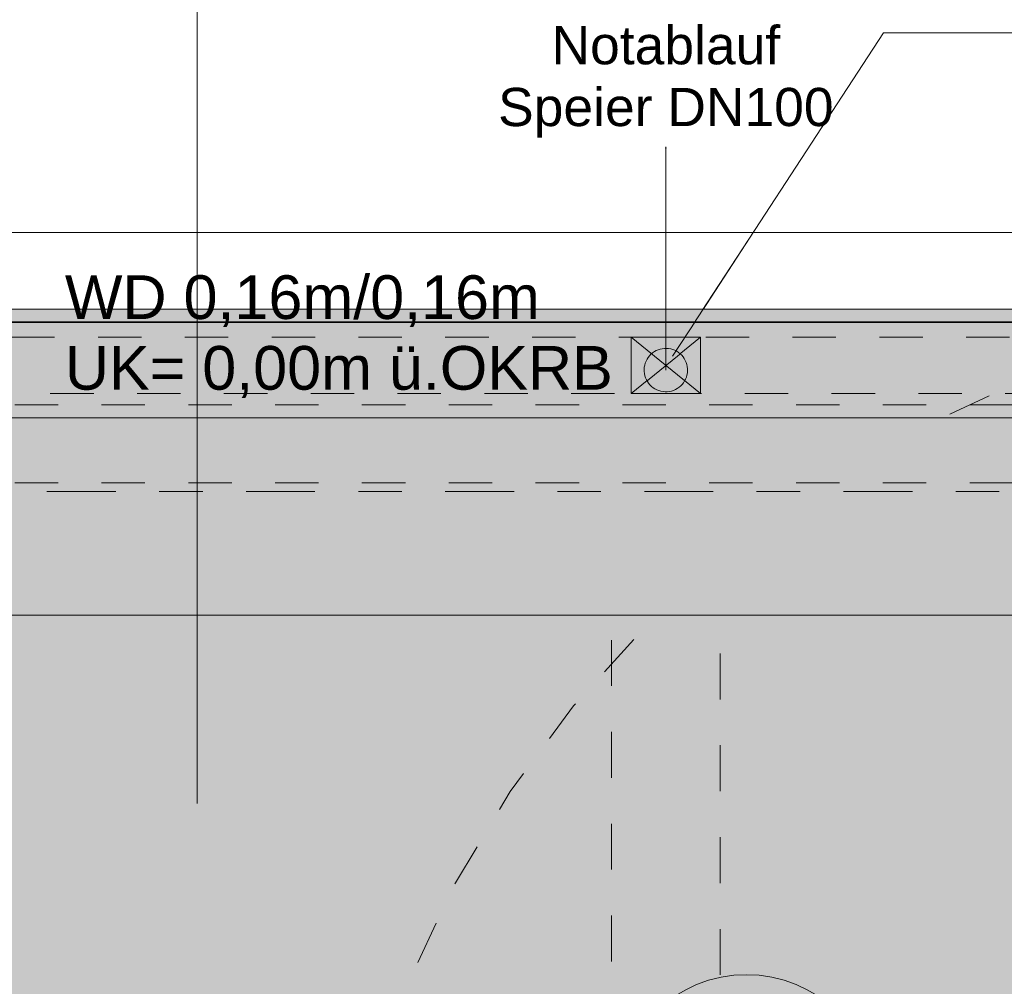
# Model space of a CAD drawing. Header units: metres. Extents: x -180 to 4, y -50 to 6.
# Tile 74 of 256: x -165.51 to -163.24, y -1.59 to 0.64. Entities that reach past the tile are written whole.
import ezdxf

# ---------------------------------------------------------------- set-up
doc = ezdxf.new("R2010")
doc.units = ezdxf.units.M
doc.header["$LTSCALE"] = 0.05
doc.header["$PDMODE"] = 1
doc.header["$PDSIZE"] = -2
for name, pattern in [('Linienart-1', [2.116328, 1.058164, -1.058164]), ('Linienart-20', [2.116531, 1.058062, -1.058469]), ('Linienart-34', [4.233, 2.116, -2.117]), ('Linienart-53', [5.291531, 3.175, -1.058062, 0.352704, -0.705764]), ('VW-01 Strichlinie kurz', [1.999894, 0.999947, -0.999947])]:
    doc.linetypes.add(name, pattern=pattern)
for name, color, linetype, lineweight, true_color in [('30 -33 Aussenwände- 7 Fassade_ Elemente', 7, 'Continuous', 9, 0x00aacc), ('30 -34 Innenwände- 11 Durchbruch', 4, 'Continuous', 9, 0x00ffff), ('30 -35 Decken- 1 Konstruktion-Träger- Stahlbeton', 7, 'Continuous', 13, 0x33aa00), ('30 -36 Dächer- 1 Konstruktion', 7, 'Continuous', 35, 0x6666cc), ('30 -36 Dächer- 3 Dachbeläge', 7, 'Continuous', 15, 0x9999ff), ('30 -36 Dächer- 3 Dachbeläge Gründach', 250, 'Continuous', 9, 0x333333), ('70 -72 Beschriftung- 1 Beschriftung allgemein', 7, 'Continuous', 9, 0xff6633), ('70 -72 Beschriftung- 7 Detailverweise', 7, 'Continuous', 9, 0x00dd00), ('CW-Unsichtbar', 7, 'Continuous', 9, 0x599559)]:
    doc.layers.add(name, color=color, linetype=linetype, lineweight=lineweight, true_color=true_color)
for name, color, linetype, lineweight in [('30 -36 Dächer- 9 Sonstiges zur KG360', 7, 'VW-01 Strichlinie kurz', 9), ('40 -41 Abwasser_Wasser_Gas- 2 Wasser-1', 7, 'Continuous', 15), ('60- 61 allgemeine Ausstattung- 4 Terrassen', 7, 'Continuous', 9), ('70 -71 Achsen- 1 Gebäudeachsen', 7, 'Linienart-53', 18), ('70 -73 Bauteildarst.- 2 verdeckt 0.15', 7, 'Linienart-34', 15), ('Keine', 7, 'Continuous', 9)]:
    doc.layers.add(name, color=color, linetype=linetype, lineweight=lineweight)
doc.styles.add('Arial', font='arial.ttf')

# ---------------------------------------------------------------- blocks, each defined once
blk = doc.blocks.new('Gruppe-1048')
at = {"color": 255, "linetype": 'Continuous', "lineweight": 5, "transparency": 33554687}
blk.add_wipeout([(-175.811, -0.057), (-159.831, -0.057), (-159.831, -8.697), (-175.811, -8.697)], dxfattribs=at).dxf.layer = '30 -36 Dächer- 1 Konstruktion'
at = {"layer": '30 -36 Dächer- 1 Konstruktion', "color": 7, "linetype": 'Continuous', "lineweight": 5, "transparency": 33554687, "flags": 128}
blk.add_lwpolyline([(-175.811, -0.057), (-159.831, -0.057), (-159.831, -8.697), (-175.811, -8.697)], close=True, dxfattribs=at)
at = {"color": 255, "linetype": 'Continuous', "lineweight": 5, "transparency": 33554687}
blk.add_wipeout([(-175.811, -0.057), (-159.831, -0.057), (-159.831, -8.697), (-175.811, -8.697)], dxfattribs=at).dxf.layer = '30 -36 Dächer- 1 Konstruktion'
at = {"layer": '30 -36 Dächer- 1 Konstruktion', "color": 7, "linetype": 'Continuous', "lineweight": 5, "transparency": 33554687, "flags": 128}
blk.add_lwpolyline([(-175.811, -0.057), (-159.831, -0.057), (-159.831, -8.697), (-175.811, -8.697)], close=True, dxfattribs=at)
at = {"color": 255, "linetype": 'Continuous', "lineweight": 5, "transparency": 33554687}
blk.add_wipeout([(-175.811, -0.057), (-159.831, -0.057), (-159.831, -8.697), (-175.811, -8.697)], dxfattribs=at).dxf.layer = '30 -36 Dächer- 1 Konstruktion'
at = {"layer": '30 -36 Dächer- 1 Konstruktion', "color": 7, "linetype": 'Continuous', "lineweight": 5, "transparency": 33554687, "flags": 128}
blk.add_lwpolyline([(-175.811, -0.057), (-159.831, -0.057), (-159.831, -8.697), (-175.811, -8.697)], close=True, dxfattribs=at)
at = {"color": 255, "linetype": 'Continuous', "lineweight": 5, "transparency": 33554687}
blk.add_wipeout([(-175.811, -0.057), (-159.831, -0.057), (-159.831, -8.697), (-175.811, -8.697)], dxfattribs=at).dxf.layer = '30 -36 Dächer- 1 Konstruktion'
at = {"layer": '30 -36 Dächer- 1 Konstruktion', "color": 7, "linetype": 'Continuous', "lineweight": 5, "transparency": 33554687, "flags": 128}
blk.add_lwpolyline([(-175.811, -0.057), (-159.831, -0.057), (-159.831, -8.697), (-175.811, -8.697)], close=True, dxfattribs=at)
at = {"color": 255, "linetype": 'Continuous', "lineweight": 5, "transparency": 33554687}
blk.add_wipeout([(-175.811, -0.057), (-159.831, -0.057), (-159.831, -8.697), (-175.811, -8.697)], dxfattribs=at).dxf.layer = '30 -36 Dächer- 1 Konstruktion'
at = {"layer": '30 -36 Dächer- 1 Konstruktion', "color": 7, "linetype": 'Continuous', "lineweight": 5, "transparency": 33554687, "flags": 128}
blk.add_lwpolyline([(-175.811, -0.057), (-159.831, -0.057), (-159.831, -8.697), (-175.811, -8.697)], close=True, dxfattribs=at)
blk = doc.blocks.new('Gruppe-4409')
at = {"layer": '30 -35 Decken- 1 Konstruktion-Träger- Stahlbeton', "color": 7, "linetype": 'Linienart-20', "lineweight": 13, "transparency": 33554687}
for p, q in [((-160.421, -0.247), (-167.621, -0.247)), ((-160.421, -0.427), (-167.621, -0.427))]:
    blk.add_line(p, q, dxfattribs=at)
at = {"layer": '30 -35 Decken- 1 Konstruktion-Träger- Stahlbeton', "color": 0, "flags": 1}
for tag in ['IFC_UUID', 'instanceID']:
    blk.add_attdef(tag, (-167.621, -0.427), '', height=0.00018, dxfattribs=at)
blk = doc.blocks.new('_03-OG3_Tragwerk (2D)')
at = {"layer": '30 -36 Dächer- 1 Konstruktion', "flags": 128}
blk.add_lwpolyline([(-175.811, -0.057), (-159.831, -0.057), (-159.831, -8.697), (-175.811, -8.697)], close=True, dxfattribs=at)
at = {"layer": '30 -36 Dächer- 1 Konstruktion', "color": 7, "linetype": 'Continuous', "lineweight": 25, "transparency": 33554687}
for points in [[(-175.811, -0.057), (-175.811, -0.057), (-159.831, -0.057), (-159.831, -0.057), (-175.811, -0.057)], [(-159.831, -8.697), (-159.831, -0.057), (-175.811, -0.057), (-175.811, -8.697), (-159.831, -8.697)], [(-175.811, -8.697), (-175.811, -0.057), (-159.831, -0.057), (-159.831, -8.697), (-175.811, -8.697)]]:
    blk.add_lwpolyline(points, dxfattribs=at)
at = {"layer": '30 -36 Dächer- 1 Konstruktion', "color": 7, "linetype": 'Continuous', "lineweight": 5, "transparency": 33554687}
for points in [[(-175.811, -0.057), (-175.811, -0.057), (-159.831, -0.057), (-159.831, -0.057), (-175.811, -0.057)], [(-159.831, -8.697), (-159.831, -0.057), (-175.811, -0.057), (-175.811, -8.697), (-159.831, -8.697)], [(-175.811, -8.697), (-175.811, -0.057), (-159.831, -0.057), (-159.831, -8.697), (-175.811, -8.697)], [(-175.811, -0.057), (-175.811, -0.057), (-159.831, -0.057), (-159.831, -0.057), (-175.811, -0.057)], [(-159.831, -8.697), (-159.831, -0.057), (-175.811, -0.057), (-175.811, -8.697), (-159.831, -8.697)], [(-175.811, -8.697), (-175.811, -0.057), (-159.831, -0.057), (-159.831, -8.697), (-175.811, -8.697)], [(-175.811, -0.057), (-175.811, -0.057), (-159.831, -0.057), (-159.831, -0.057), (-175.811, -0.057)], [(-159.831, -8.697), (-159.831, -0.057), (-175.811, -0.057), (-175.811, -8.697), (-159.831, -8.697)], [(-175.811, -8.697), (-175.811, -0.057), (-159.831, -0.057), (-159.831, -8.697), (-175.811, -8.697)]]:
    blk.add_lwpolyline(points, dxfattribs=at)
at = {"layer": '30 -36 Dächer- 1 Konstruktion', "color": 7, "linetype": 'Continuous', "lineweight": 13, "transparency": 33554687}
for points in [[(-175.811, -0.057), (-175.811, -0.057), (-159.831, -0.057), (-159.831, -0.057), (-175.811, -0.057)], [(-159.831, -8.697), (-159.831, -0.057), (-175.811, -0.057), (-175.811, -8.697), (-159.831, -8.697)], [(-175.811, -8.697), (-175.811, -0.057), (-159.831, -0.057), (-159.831, -8.697), (-175.811, -8.697)]]:
    blk.add_lwpolyline(points, dxfattribs=at)
at = {"layer": '30 -35 Decken- 1 Konstruktion-Träger- Stahlbeton', "color": 7}
blk.add_blockref('Gruppe-1048', (0, 0), dxfattribs=at)
at = {"layer": '30 -35 Decken- 1 Konstruktion-Träger- Stahlbeton'}
blk.add_blockref('Gruppe-4409', (0, 0), dxfattribs=at)
blk = doc.blocks.new('Gruppe-8881')
at = {"layer": '30 -36 Dächer- 9 Sonstiges zur KG360', "color": 9, "lineweight": 5, "true_color": 0xbababa, "flags": 128}
blk.add_lwpolyline([(-162.301, -0.027), (-162.056, -0.0391), (-161.8133, -0.0751), (-161.5753, -0.1347), (-161.3443, -0.2173), (-161.1225, -0.3222), (-160.9121, -0.4484), (-160.715, -0.5945), (-160.5332, -0.7593), (-160.3685, -0.9411), (-160.2223, -1.1381), (-160.0962, -1.3486), (-159.9913, -1.5703), (-159.9086, -1.8013), (-159.849, -2.0393), (-159.813, -2.282), (-159.801, -2.527), (-159.813, -2.7721), (-159.849, -3.0148), (-159.9086, -3.2528), (-159.9913, -3.4838), (-160.0962, -3.7055), (-160.2223, -3.916), (-160.3685, -4.113), (-160.5332, -4.2948), (-160.715, -4.4596), (-160.9121, -4.6057), (-161.1225, -4.7318), (-161.3443, -4.8367), (-161.5753, -4.9194), (-161.8133, -4.979), (-162.056, -5.015), (-162.301, -5.027), (-162.546, -5.015), (-162.7887, -4.979), (-163.0267, -4.9194), (-163.2577, -4.8367), (-163.4795, -4.7318), (-163.6899, -4.6057), (-163.887, -4.4596), (-164.0688, -4.2948), (-164.2335, -4.113), (-164.3797, -3.916), (-164.5058, -3.7055), (-164.6107, -3.4838), (-164.6934, -3.2528), (-164.753, -3.0148), (-164.789, -2.7721), (-164.801, -2.527), (-164.789, -2.282), (-164.753, -2.0393), (-164.6934, -1.8013), (-164.6107, -1.5703), (-164.5058, -1.3486), (-164.3797, -1.1381), (-164.2335, -0.9411), (-164.0688, -0.7593), (-163.887, -0.5945), (-163.6899, -0.4484), (-163.4795, -0.3222), (-163.2577, -0.2173), (-163.0267, -0.1347), (-162.7887, -0.0751), (-162.546, -0.0391)], close=True, dxfattribs=at)
blk = doc.blocks.new('Gruppe-8882')
at = {"layer": '30 -36 Dächer- 9 Sonstiges zur KG360', "color": 9, "lineweight": 5, "true_color": 0xbababa, "flags": 128}
blk.add_lwpolyline([(-167.821, -0.027), (-167.576, -0.0391), (-167.3333, -0.0751), (-167.0953, -0.1347), (-166.8643, -0.2173), (-166.6425, -0.3222), (-166.4321, -0.4484), (-166.235, -0.5945), (-166.0532, -0.7593), (-165.8885, -0.9411), (-165.7423, -1.1381), (-165.6162, -1.3486), (-165.5113, -1.5703), (-165.4286, -1.8013), (-165.369, -2.0393), (-165.333, -2.282), (-165.321, -2.527), (-165.333, -2.7721), (-165.369, -3.0148), (-165.4286, -3.2528), (-165.5113, -3.4838), (-165.6162, -3.7055), (-165.7423, -3.916), (-165.8885, -4.113), (-166.0532, -4.2948), (-166.235, -4.4596), (-166.4321, -4.6057), (-166.6425, -4.7318), (-166.8643, -4.8367), (-167.0953, -4.9194), (-167.3333, -4.979), (-167.576, -5.015), (-167.821, -5.027), (-168.066, -5.015), (-168.3087, -4.979), (-168.5467, -4.9194), (-168.7777, -4.8367), (-168.9995, -4.7318), (-169.2099, -4.6057), (-169.407, -4.4596), (-169.5888, -4.2948), (-169.7535, -4.113), (-169.8997, -3.916), (-170.0258, -3.7055), (-170.1307, -3.4838), (-170.2134, -3.2528), (-170.273, -3.0148), (-170.309, -2.7721), (-170.321, -2.527), (-170.309, -2.282), (-170.273, -2.0393), (-170.2134, -1.8013), (-170.1307, -1.5703), (-170.0258, -1.3486), (-169.8997, -1.1381), (-169.7535, -0.9411), (-169.5888, -0.7593), (-169.407, -0.5945), (-169.2099, -0.4484), (-168.9995, -0.3222), (-168.7777, -0.2173), (-168.5467, -0.1347), (-168.3087, -0.0751), (-168.066, -0.0391)], close=True, dxfattribs=at)
blk = doc.blocks.new('Gruppe-8899')
at = {"layer": '70 -72 Beschriftung- 1 Beschriftung allgemein', "linetype": 'Continuous', "lineweight": 0}
blk.add_hatch(color=30, dxfattribs=at).paths.add_polyline_path([(-164.0218, 0.3446), (-164.021, 0.3476), (-164.0202, 0.3446)])
at = {"layer": '70 -72 Beschriftung- 1 Beschriftung allgemein', "lineweight": 5, "flags": 128}
blk.add_lwpolyline([(-164.0218, 0.3446), (-164.021, 0.3476), (-164.0202, 0.3446)], close=True, dxfattribs=at)
at = {"layer": '70 -72 Beschriftung- 1 Beschriftung allgemein', "insert": (-164.021, 0.6257), "char_height": 0.088103, "attachment_point": 2, "line_spacing_factor": 0.969685, "style": 'Arial'}
blk.add_mtext('Notablauf\\PSpeier DN100', dxfattribs=at)
at = {"color": 255}
blk.add_wipeout([(-163.9777, -0.192), (-163.9804, -0.1962), (-163.9834, -0.2), (-163.9868, -0.2035), (-163.9906, -0.2067), (-163.9946, -0.2095), (-163.9989, -0.2119), (-164.0034, -0.2138), (-164.0081, -0.2153), (-164.0129, -0.2164), (-164.0177, -0.2169), (-164.0226, -0.217), (-164.0275, -0.2166), (-164.0324, -0.2157), (-164.0371, -0.2144), (-164.0416, -0.2126), (-164.046, -0.2103), (-164.0501, -0.2077), (-164.054, -0.2046), (-164.0575, -0.2012), (-164.0607, -0.1975), (-164.0635, -0.1934), (-164.0658, -0.1892), (-164.0678, -0.1847), (-164.0693, -0.18), (-164.0703, -0.1752), (-164.0709, -0.1703), (-164.071, -0.1654), (-164.0706, -0.1605), (-164.0697, -0.1557), (-164.0683, -0.151), (-164.0665, -0.1464), (-164.0643, -0.142), (-164.0616, -0.1379), (-164.0586, -0.1341), (-164.0552, -0.1305), (-164.0514, -0.1274), (-164.0474, -0.1246), (-164.0431, -0.1222), (-164.0386, -0.1202), (-164.0339, -0.1187), (-164.0291, -0.1177), (-164.0243, -0.1171), (-164.0194, -0.1171), (-164.0145, -0.1175), (-164.0096, -0.1183), (-164.0049, -0.1197), (-164.0004, -0.1215), (-163.996, -0.1237), (-163.9919, -0.1264), (-163.988, -0.1294), (-163.9845, -0.1329), (-163.9813, -0.1366), (-163.9785, -0.1406), (-163.9762, -0.1449), (-163.9742, -0.1494), (-163.9727, -0.1541), (-163.9717, -0.1589), (-163.9711, -0.1638), (-163.971, -0.1687), (-163.9714, -0.1736), (-163.9723, -0.1784), (-163.9737, -0.1831), (-163.9755, -0.1877)], dxfattribs=at).dxf.layer = '40 -41 Abwasser_Wasser_Gas- 2 Wasser-1'
at = {"layer": '40 -41 Abwasser_Wasser_Gas- 2 Wasser-1', "flags": 128}
blk.add_lwpolyline([(-163.9777, -0.192), (-163.9804, -0.1962), (-163.9834, -0.2), (-163.9868, -0.2035), (-163.9906, -0.2067), (-163.9946, -0.2095), (-163.9989, -0.2119), (-164.0034, -0.2138), (-164.0081, -0.2153), (-164.0129, -0.2164), (-164.0177, -0.2169), (-164.0226, -0.217), (-164.0275, -0.2166), (-164.0324, -0.2157), (-164.0371, -0.2144), (-164.0416, -0.2126), (-164.046, -0.2103), (-164.0501, -0.2077), (-164.054, -0.2046), (-164.0575, -0.2012), (-164.0607, -0.1975), (-164.0635, -0.1934), (-164.0658, -0.1892), (-164.0678, -0.1847), (-164.0693, -0.18), (-164.0703, -0.1752), (-164.0709, -0.1703), (-164.071, -0.1654), (-164.0706, -0.1605), (-164.0697, -0.1557), (-164.0683, -0.151), (-164.0665, -0.1464), (-164.0643, -0.142), (-164.0616, -0.1379), (-164.0586, -0.1341), (-164.0552, -0.1305), (-164.0514, -0.1274), (-164.0474, -0.1246), (-164.0431, -0.1222), (-164.0386, -0.1202), (-164.0339, -0.1187), (-164.0291, -0.1177), (-164.0243, -0.1171), (-164.0194, -0.1171), (-164.0145, -0.1175), (-164.0096, -0.1183), (-164.0049, -0.1197), (-164.0004, -0.1215), (-163.996, -0.1237), (-163.9919, -0.1264), (-163.988, -0.1294), (-163.9845, -0.1329), (-163.9813, -0.1366), (-163.9785, -0.1406), (-163.9762, -0.1449), (-163.9742, -0.1494), (-163.9727, -0.1541), (-163.9717, -0.1589), (-163.9711, -0.1638), (-163.971, -0.1687), (-163.9714, -0.1736), (-163.9723, -0.1784), (-163.9737, -0.1831), (-163.9755, -0.1877)], close=True, dxfattribs=at)
at = {"layer": '70 -72 Beschriftung- 1 Beschriftung allgemein'}
blk.add_line((-164.021, -0.167), (-164.021, 0.3476), dxfattribs=at)
blk = doc.blocks.new('Referenzmarkierung-106')
at = {"layer": '70 -72 Beschriftung- 7 Detailverweise', "transparency": 33554687}
for q in [(-1.4805, 0), (0.635, 0)]:
    blk.add_line((0, 0), q, dxfattribs=at)
blk = doc.blocks.new('Gruppe-8908')
at = {"layer": '70 -72 Beschriftung- 7 Detailverweise'}
blk.add_line((-0.335, 0), (-0.935, 0), dxfattribs=at)
at = {"layer": '70 -72 Beschriftung- 7 Detailverweise', "flags": 128}
blk.add_lwpolyline([(-0.335, 0), (-0.3364, -0.0294), (-0.3408, -0.0585), (-0.3479, -0.0871), (-0.3578, -0.1148), (-0.3704, -0.1414), (-0.3856, -0.1667), (-0.4031, -0.1903), (-0.4229, -0.2121), (-0.4447, -0.2319), (-0.4683, -0.2494), (-0.4936, -0.2646), (-0.5202, -0.2772), (-0.5479, -0.2871), (-0.5765, -0.2942), (-0.6056, -0.2986), (-0.635, -0.3), (-0.6644, -0.2986), (-0.6935, -0.2942), (-0.7221, -0.2871), (-0.7498, -0.2772), (-0.7764, -0.2646), (-0.8017, -0.2494), (-0.8253, -0.2319), (-0.8471, -0.2121), (-0.8669, -0.1903), (-0.8844, -0.1667), (-0.8996, -0.1414), (-0.9122, -0.1148), (-0.9221, -0.0871), (-0.9292, -0.0585), (-0.9336, -0.0294), (-0.935, 0), (-0.9336, 0.0294), (-0.9292, 0.0585), (-0.9221, 0.0871), (-0.9122, 0.1148), (-0.8996, 0.1414), (-0.8844, 0.1667), (-0.8669, 0.1903), (-0.8471, 0.2121), (-0.8253, 0.2319), (-0.8017, 0.2494), (-0.7764, 0.2646), (-0.7498, 0.2772), (-0.7221, 0.2871), (-0.6935, 0.2942), (-0.6644, 0.2986), (-0.635, 0.3), (-0.6056, 0.2986), (-0.5765, 0.2942), (-0.5479, 0.2871), (-0.5202, 0.2772), (-0.4936, 0.2646), (-0.4683, 0.2494), (-0.4447, 0.2319), (-0.4229, 0.2121), (-0.4031, 0.1903), (-0.3856, 0.1667), (-0.3704, 0.1414), (-0.3578, 0.1148), (-0.3479, 0.0871), (-0.3408, 0.0585), (-0.3364, 0.0294)], close=True, dxfattribs=at)
at = {"layer": '70 -72 Beschriftung- 7 Detailverweise'}
blk.add_point((-0.635, 0), dxfattribs=at)
at = {"layer": '70 -72 Beschriftung- 7 Detailverweise', "char_height": 0.10069, "line_spacing_factor": 0.96878, "style": 'Arial'}
for s, insert, attachment_point in [('RQ', (-0.635, 0.0046), 8), ('DA_001', (-0.635, -0.0267), 2)]:
    blk.add_mtext(s, dxfattribs=dict(at, insert=insert, attachment_point=attachment_point))
blk = doc.blocks.new('Referenzmarkierung-111')
at = {"layer": '70 -72 Beschriftung- 7 Detailverweise', "transparency": 33554687}
for q in [(-0.635, 0), (1.9793, 0)]:
    blk.add_line((0, 0), q, dxfattribs=at)
at = {"layer": '70 -72 Beschriftung- 7 Detailverweise', "color": 7, "transparency": 33554687}
blk.add_blockref('Gruppe-8908', (0, 0), dxfattribs=at)
blk = doc.blocks.new('Gruppe-8909')
at = {"layer": '70 -72 Beschriftung- 7 Detailverweise'}
blk.add_line((0.935, 0), (0.335, 0), dxfattribs=at)
at = {"layer": '70 -72 Beschriftung- 7 Detailverweise', "flags": 128}
blk.add_lwpolyline([(0.935, 0), (0.9336, -0.0294), (0.9292, -0.0585), (0.9221, -0.0871), (0.9122, -0.1148), (0.8996, -0.1414), (0.8844, -0.1667), (0.8669, -0.1903), (0.8471, -0.2121), (0.8253, -0.2319), (0.8017, -0.2494), (0.7764, -0.2646), (0.7498, -0.2772), (0.7221, -0.2871), (0.6935, -0.2942), (0.6644, -0.2986), (0.635, -0.3), (0.6056, -0.2986), (0.5765, -0.2942), (0.5479, -0.2871), (0.5202, -0.2772), (0.4936, -0.2646), (0.4683, -0.2494), (0.4447, -0.2319), (0.4229, -0.2121), (0.4031, -0.1903), (0.3856, -0.1667), (0.3704, -0.1414), (0.3578, -0.1148), (0.3479, -0.0871), (0.3408, -0.0585), (0.3364, -0.0294), (0.335, 0), (0.3364, 0.0294), (0.3408, 0.0585), (0.3479, 0.0871), (0.3578, 0.1148), (0.3704, 0.1414), (0.3856, 0.1667), (0.4031, 0.1903), (0.4229, 0.2121), (0.4447, 0.2319), (0.4683, 0.2494), (0.4936, 0.2646), (0.5202, 0.2772), (0.5479, 0.2871), (0.5765, 0.2942), (0.6056, 0.2986), (0.635, 0.3), (0.6644, 0.2986), (0.6935, 0.2942), (0.7221, 0.2871), (0.7498, 0.2772), (0.7764, 0.2646), (0.8017, 0.2494), (0.8253, 0.2319), (0.8471, 0.2121), (0.8669, 0.1903), (0.8844, 0.1667), (0.8996, 0.1414), (0.9122, 0.1148), (0.9221, 0.0871), (0.9292, 0.0585), (0.9336, 0.0294)], close=True, dxfattribs=at)
at = {"layer": '70 -72 Beschriftung- 7 Detailverweise'}
blk.add_point((0.635, 0), dxfattribs=at)
at = {"layer": '70 -72 Beschriftung- 7 Detailverweise', "line_spacing_factor": 0.96878, "style": 'Arial'}
for s, insert, char_height, attachment_point in [('D', (0.635, 0.0046), 0.1007, 8), ('DA_015', (0.635, -0.0267), 0.10069, 2)]:
    blk.add_mtext(s, dxfattribs=dict(at, insert=insert, char_height=char_height, attachment_point=attachment_point))
blk = doc.blocks.new('Referenzmarkierung-112')
at = {"layer": '70 -72 Beschriftung- 7 Detailverweise', "transparency": 33554687}
for q in [(-0.4863, -0.7448), (0.635, 0)]:
    blk.add_line((0, 0), q, dxfattribs=at)
at = {"layer": '70 -72 Beschriftung- 7 Detailverweise', "color": 7, "transparency": 33554687}
blk.add_blockref('Gruppe-8909', (0, 0), dxfattribs=at)
blk = doc.blocks.new('Gruppe-8923')
at = {"layer": '30 -36 Dächer- 3 Dachbeläge Gründach', "linetype": 'Continuous', "lineweight": 0, "true_color": 0xe7eedf, "transparency": 33554687}
blk.add_hatch(color=254, dxfattribs=at).paths.add_polyline_path([(-175.136, -0.732), (-160.506, -0.732), (-160.506, -11.412), (-175.136, -11.412)])
at = {"layer": '30 -36 Dächer- 3 Dachbeläge Gründach', "flags": 128}
blk.add_lwpolyline([(-175.136, -0.732), (-160.506, -0.732), (-160.506, -11.412), (-175.136, -11.412)], close=True, dxfattribs=at)
at = {"layer": '70 -72 Beschriftung- 7 Detailverweise', "transparency": 33554687}
for p, q in [((-165.101, 0.315), (-165.101, 0.95)), ((-163.5194, 0.61), (-162.8844, 0.61))]:
    blk.add_line(p, q, dxfattribs=at)
at = {"color": 255}
blk.add_wipeout([(-167.751, 0.15), (-160.291, 0.15), (-160.291, -0.027), (-167.751, -0.027)], dxfattribs=at).dxf.layer = '30 -33 Aussenwände- 7 Fassade_ Elemente'
at = {"layer": '30 -33 Aussenwände- 7 Fassade_ Elemente', "flags": 128}
blk.add_lwpolyline([(-167.751, 0.15), (-160.291, 0.15), (-160.291, -0.027), (-167.751, -0.027)], close=True, dxfattribs=at)
at = {"layer": 'Keine', "color": 7}
for name in ['Gruppe-8882', 'Gruppe-8881']:
    blk.add_blockref(name, (0, 0), dxfattribs=at)
at = {"layer": '70 -73 Bauteildarst.- 2 verdeckt 0.15', "flags": 128}
blk.add_lwpolyline([(-164.1462, -0.647), (-163.896, -0.647), (-163.896, -6.447), (-164.1462, -6.447)], close=True, dxfattribs=at)
at = {"layer": '40 -41 Abwasser_Wasser_Gas- 2 Wasser-1', "color": 7}
blk.add_blockref('Gruppe-8899', (0, 0), dxfattribs=at)
at = {"layer": '70 -72 Beschriftung- 7 Detailverweise', "transparency": 33554687}
blk.add_line((-163.5194, 0.61), (-164.0058, -0.1348), dxfattribs=at)
at = {"layer": '70 -72 Beschriftung- 7 Detailverweise'}
blk.add_blockref('Referenzmarkierung-112', (-163.5194, 0.61), dxfattribs=at)
at = {"color": 255, "lineweight": 9}
blk.add_wipeout([(-160.051, -11.867), (-167.8062, -11.867), (-167.8062, -11.412), (-160.506, -11.412), (-160.506, -0.732), (-167.8062, -0.732), (-167.8062, -0.277), (-160.051, -0.277)], dxfattribs=at).dxf.layer = '30 -36 Dächer- 3 Dachbeläge'
at = {"layer": '30 -36 Dächer- 3 Dachbeläge', "linetype": 'Continuous', "lineweight": 0, "transparency": 33554687}
h = blk.add_hatch(color=254, dxfattribs=at)
h.paths.add_polyline_path([(-175.841, -12.117), (-159.801, -12.117), (-159.801, -0.027), (-175.841, -0.027)])
h.paths.add_polyline_path([(-160.051, -0.277), (-160.051, -11.867), (-175.591, -11.867), (-175.591, -0.277)])
at = {"layer": '30 -36 Dächer- 3 Dachbeläge', "linetype": 'Continuous', "lineweight": 9}
h = blk.add_hatch(dxfattribs=at)
h.set_pattern_fill('{914A209A-ED12-11EE-87B6-5CE', style=0, pattern_type=2)
h.set_pattern_definition([(-22, (-159.863306, -7.597042), (-0.018555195, 0.04226461), [0.000625, -0.061875]), (14, (-159.855057, -7.619718), (-0.03711039, -0.027832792), [0.000625, -0.030625]), (-3.77456, (-159.91382, -7.63415), (-0.01958604, 0.06597403), [0.00028186, -0.09367194]), (-68, (-159.74373, -7.57024), (0.1926424, 0.04408), [0.0002813, -0.0934688]), (96, (-159.87774, -7.661983), (-0.03610527, -0.06319548), [0.0005625, -0.0931875]), (132, (-159.849908, -7.63828), (0.04020292, 0.004123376), [0.0003125, -0.0621875]), (-17, (-159.88186, -7.62178), (0.0930531, 0.02892868), [0.000625, -0.061875]), (-145, (-159.876705, -7.616625), (0.06266964, -0.04009224), [0.000625, -0.061875]), (-137, (-159.89114, -7.613533), (0.0494443, -0.02123569), [0.000625, -0.061875])])
h.paths.add_polyline_path([(-160.051, -0.277), (-175.591, -0.277), (-175.591, -11.867), (-160.051, -11.867)])
h.paths.add_polyline_path([(-175.136, -0.732), (-160.506, -0.732), (-160.506, -11.412), (-175.136, -11.412)])
at = {"layer": '30 -33 Aussenwände- 7 Fassade_ Elemente', "linetype": 'Linienart-1', "flags": 128}
blk.add_lwpolyline([(-175.811, -0.057), (-159.831, -0.057), (-159.831, -12.087), (-175.811, -12.087)], close=True, dxfattribs=at)
at = {"layer": '30 -36 Dächer- 3 Dachbeläge', "flags": 128}
for points in [[(-175.841, -12.117), (-159.801, -12.117), (-159.801, -0.027), (-175.841, -0.027)], [(-160.051, -0.277), (-160.051, -11.867), (-175.591, -11.867), (-175.591, -0.277)]]:
    blk.add_lwpolyline(points, close=True, dxfattribs=at)
at = {"layer": '30 -36 Dächer- 3 Dachbeläge', "lineweight": 9, "flags": 128}
for points in [[(-160.051, -0.277), (-175.591, -0.277), (-175.591, -11.867), (-160.051, -11.867)], [(-175.136, -0.732), (-160.506, -0.732), (-160.506, -11.412), (-175.136, -11.412)]]:
    blk.add_lwpolyline(points, close=True, dxfattribs=at)
at = {"layer": '70 -72 Beschriftung- 7 Detailverweise', "transparency": 33554687}
blk.add_line((-165.101, 0.315), (-165.101, -1.1656), dxfattribs=at)
at = {"layer": '70 -72 Beschriftung- 7 Detailverweise', "rotation": 90}
blk.add_blockref('Referenzmarkierung-106', (-165.101, 0.315), dxfattribs=at)
at = {"layer": '70 -72 Beschriftung- 7 Detailverweise'}
blk.add_blockref('Referenzmarkierung-111', (-163.2003, -1.8603), dxfattribs=at)
blk = doc.blocks.new('_OG3_2D (2D)')
at = {"layer": '30 -33 Aussenwände- 7 Fassade_ Elemente', "flags": 128}
blk.add_lwpolyline([(-175.81099996, -0.05704198), (-159.83099996, -0.05704198), (-159.83099996, -12.08704198), (-175.81099996, -12.08704198)], close=True, dxfattribs=at)
at = {"layer": '70 -72 Beschriftung- 1 Beschriftung allgemein', "color": 7}
blk.add_blockref('Gruppe-8923', (0, 0), dxfattribs=at)
blk = doc.blocks.new('Gruppe-9567')
at = {"layer": '70 -72 Beschriftung- 7 Detailverweise', "transparency": 33554687}
for q in [(-165.101, 0.95), (-165.101, -1.1656)]:
    blk.add_line((-165.101, 0.315), q, dxfattribs=at)
blk = doc.blocks.new('Gruppe-9574')
at = {"layer": '70 -72 Beschriftung- 7 Detailverweise'}
blk.add_blockref('Gruppe-9567', (0, 0), dxfattribs=at)
blk = doc.blocks.new('Gruppe-9578')
at = {"layer": '30 -34 Innenwände- 11 Durchbruch', "flags": 128}
blk.add_lwpolyline([(-163.941, -0.221), (-164.101, -0.221), (-163.941, -0.091), (-164.101, -0.091)], close=True, dxfattribs=at)
blk = doc.blocks.new('Gruppe-9579')
at = {"layer": '30 -34 Innenwände- 11 Durchbruch', "linetype": 'Continuous', "lineweight": 0}
blk.add_hatch(color=4, dxfattribs=at).paths.add_polyline_path([(-163.941, -0.091), (-163.941, -0.221), (-164.101, -0.091), (-164.101, -0.221)])
at = {"layer": '30 -34 Innenwände- 11 Durchbruch', "flags": 128}
blk.add_lwpolyline([(-163.941, -0.091), (-163.941, -0.221), (-164.101, -0.091), (-164.101, -0.221)], close=True, dxfattribs=at)
blk = doc.blocks.new('Gruppe-9580')
at = {"layer": '30 -34 Innenwände- 11 Durchbruch', "insert": (-165.4055, -0.231), "char_height": 0.100689, "attachment_point": 7, "line_spacing_factor": 0.970891, "style": 'Arial'}
blk.add_mtext('WD 0,16m/0,16m\\PUK= 0,00m ü.OKRB', dxfattribs=at)
blk = doc.blocks.new('Gruppe-9581')
at = {"layer": '30 -34 Innenwände- 11 Durchbruch', "color": 7, "transparency": 33554687}
blk.add_blockref('Gruppe-9580', (0, 0), dxfattribs=at)
at = {"layer": '30 -34 Innenwände- 11 Durchbruch'}
for name in ['Gruppe-9578', 'Gruppe-9579']:
    blk.add_blockref(name, (0, 0), dxfattribs=at)
blk = doc.blocks.new('Gruppe-9582')
at = {"layer": 'CW-Unsichtbar', "linetype": 'Continuous', "lineweight": 5, "transparency": 33554687}
for p in [(-164.101, -0.156), (-163.941, -0.156)]:
    blk.add_point(p, dxfattribs=at)
at = {"layer": '30 -34 Innenwände- 11 Durchbruch', "color": 7, "transparency": 33554687}
blk.add_blockref('Gruppe-9581', (0, 0), dxfattribs=at)
at = {"layer": '30 -34 Innenwände- 11 Durchbruch', "color": 0, "flags": 1}
for tag in ['IFC_UUID', 'instanceID', 'prm0_name', 'prm0_type', 'prm0_value', 'prm1_name', 'prm1_type', 'prm1_value', 'prm2_name', 'prm2_type', 'prm2_value', 'prm3_name', 'prm3_type', 'prm3_value', 'prm4_name', 'prm4_type', 'prm4_value', 'prm5_name', 'prm5_type', 'prm5_value', 'prm6_name', 'prm6_type', 'prm6_value', 'prm7_name', 'prm7_type', 'prm7_value']:
    blk.add_attdef(tag, (-165.4055, -0.2356), '', height=0.00018, dxfattribs=at)
blk = doc.blocks.new('_OG3_2D Bemaßung_ Beschriftung (2D)')
at = {"layer": '30 -33 Aussenwände- 7 Fassade_ Elemente', "linetype": 'Linienart-1', "flags": 128}
for points in [[(-175.77699996, -0.09104198), (-175.77699996, -12.05304198), (-159.86499996, -12.05304198), (-159.86499996, -0.09104198)], [(-175.64699996, -0.22104198), (-175.64699996, -11.92304198), (-159.99499996, -11.92304198), (-159.99499996, -0.22104198)]]:
    blk.add_lwpolyline(points, close=True, dxfattribs=at)
at = {"layer": '60- 61 allgemeine Ausstattung- 4 Terrassen', "linetype": 'Linienart-1'}
for p, q in [((-160.42099996, -0.24704198), (-167.62099996, -0.24704198)), ((-160.42099996, -0.42704198), (-167.62099996, -0.42704198))]:
    blk.add_line(p, q, dxfattribs=at)
at = {"layer": '30 -34 Innenwände- 11 Durchbruch'}
blk.add_blockref('Gruppe-9582', (0, 0), dxfattribs=at)
at = {"layer": '70 -72 Beschriftung- 1 Beschriftung allgemein', "color": 7}
blk.add_blockref('Gruppe-9574', (0, 0), dxfattribs=at)
blk = doc.blocks.new('_Achsen (3D)')
at = {"layer": '70 -71 Achsen- 1 Gebäudeachsen', "transparency": 33554687}
blk.add_line((-179.668, -0.447), (3.826, -0.447), dxfattribs=at)

msp = doc.modelspace()

# ---------------------------------------------------------------- block references
at = {"layer": 'Keine', "color": 1}
msp.add_blockref('_03-OG3_Tragwerk (2D)', (0, 0), dxfattribs=at)

# ---------------------------------------------------------------- next in the draw order: block references
msp.add_blockref('_OG3_2D (2D)', (0, 0), dxfattribs=at)

# ---------------------------------------------------------------- next in the draw order: block references
msp.add_blockref('_OG3_2D Bemaßung_ Beschriftung (2D)', (0, 0), dxfattribs=at)

# ---------------------------------------------------------------- next in the draw order: block references
msp.add_blockref('_Achsen (3D)', (0, 0), dxfattribs=at)

doc.saveas('drawing.dxf')
